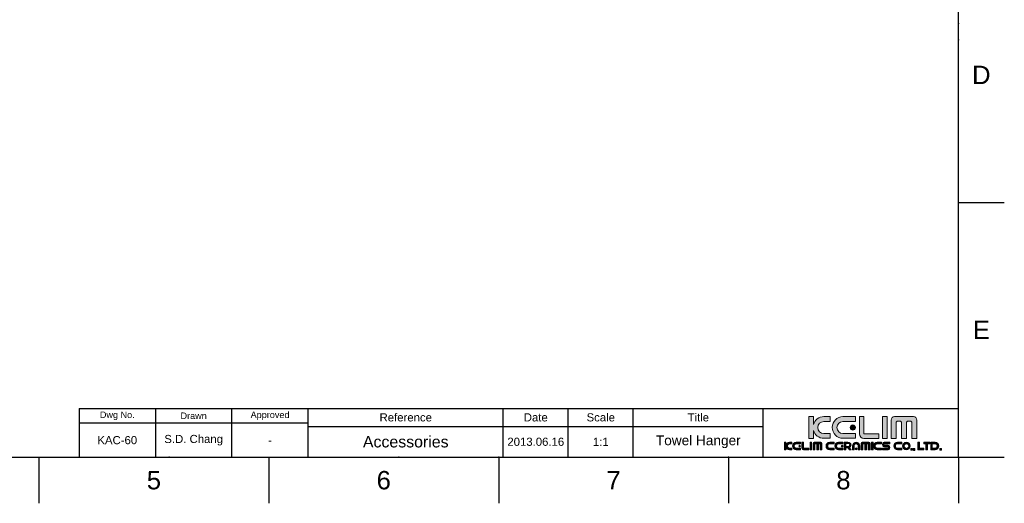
# Model space of a CAD drawing. Header units: millimetres. Extents: x 580 to 2065, y -13 to 1037.
# Tile 2 of 3: x 1307 to 2065, y -13 to 358. Entities that reach past the tile are written whole.
import ezdxf

# ---------------------------------------------------------------- set-up
doc = ezdxf.new("R2010")
doc.units = ezdxf.units.MM
doc.header["$LTSCALE"] = 0.1
doc.layers.add('FORM', color=7, linetype='Continuous')
doc.layers.add('TEXT', color=2, linetype='Continuous')
doc.styles.get("Standard").update_dxf_attribs({"font": 'arial_0.ttf'})

msp = doc.modelspace()

# ---------------------------------------------------------------- hatches: boundary and pattern name
at = {"layer": 'TEXT'}
h = msp.add_hatch(color=2, dxfattribs=at)
h.dxf.hatch_style = 2
edge = h.paths.add_edge_path()
edge.add_spline(control_points=[(1930.67, 40.36), (1930.67, 40.36), (1925.85, 40.36), (1925.85, 40.36), (1923.31, 40.36), (1921.27, 42.41), (1921.27, 44.93), (1921.27, 47.47), (1923.31, 49.52), (1925.85, 49.52), (1925.85, 49.52), (1930.67, 49.52), (1930.67, 49.52), (1930.67, 49.52), (1930.67, 53.3), (1930.67, 53.3), (1930.67, 53.3), (1925.91, 53.3), (1925.91, 53.3), (1922.09, 53.3), (1918.89, 50.74), (1917.91, 47.25), (1917.91, 47.25), (1917.91, 53.42), (1917.91, 53.42), (1917.91, 53.42), (1914.38, 53.42), (1914.38, 53.42), (1914.38, 53.42), (1914.38, 36.58), (1914.38, 36.58), (1914.38, 36.58), (1917.91, 36.58), (1917.91, 36.58), (1917.91, 36.58), (1917.91, 42.76), (1917.91, 42.76), (1918.89, 39.26), (1922.09, 36.69), (1925.91, 36.69), (1925.91, 36.69), (1930.67, 36.69), (1930.67, 36.69), (1930.67, 36.69), (1930.67, 40.36), (1930.67, 40.36)], knot_values=[0, 0, 0, 0, 1, 1, 1, 2, 2, 2, 3, 3, 3, 4, 4, 4, 5, 5, 5, 6, 6, 6, 7, 7, 7, 8, 8, 8, 9, 9, 9, 10, 10, 10, 11, 11, 11, 12, 12, 12, 13, 13, 13, 14, 14, 14, 15, 15, 15, 15], degree=3, periodic=0)
h = msp.add_hatch(color=256, dxfattribs=at)
h.dxf.hatch_style = 2
edge = h.paths.add_edge_path()
edge.add_spline(control_points=[(1940.63, 36.69), (1940.63, 36.69), (1950.23, 36.69), (1950.23, 36.69), (1950.23, 36.69), (1950.23, 40.36), (1950.23, 40.36), (1950.23, 40.36), (1940.57, 40.36), (1940.57, 40.36), (1938.04, 40.36), (1936, 42.41), (1936, 44.93), (1936, 47.47), (1938.04, 49.52), (1940.57, 49.52), (1940.57, 49.52), (1950.23, 49.52), (1950.23, 49.52), (1950.23, 49.52), (1950.23, 53.3), (1950.23, 53.3), (1950.23, 53.3), (1940.63, 53.3), (1940.63, 53.3), (1936.04, 53.3), (1932.33, 49.59), (1932.33, 45), (1932.33, 40.41), (1936.04, 36.69), (1940.63, 36.69)], knot_values=[0, 0, 0, 0, 1, 1, 1, 2, 2, 2, 3, 3, 3, 4, 4, 4, 5, 5, 5, 6, 6, 6, 7, 7, 7, 8, 8, 8, 9, 9, 9, 10, 10, 10, 10], degree=3, periodic=0)
h = msp.add_hatch(color=2, dxfattribs=at)
h.dxf.hatch_style = 2
edge = h.paths.add_edge_path()
edge.add_spline(control_points=[(1956.74, 36.56), (1956.74, 36.56), (1968.09, 36.56), (1968.09, 36.56), (1968.09, 36.56), (1968.09, 40.1), (1968.09, 40.1), (1968.09, 40.1), (1956.77, 40.1), (1956.77, 40.1), (1956.77, 40.1), (1956.75, 40.06), (1956.75, 40.06), (1956.75, 40.06), (1956.75, 53.42), (1956.75, 53.42), (1956.75, 53.42), (1953.22, 53.42), (1953.22, 53.42), (1953.22, 53.42), (1953.22, 40.1), (1953.22, 40.1), (1953.22, 40.1), (1953.21, 40.11), (1953.21, 40.11), (1953.21, 38.15), (1954.8, 36.55), (1956.77, 36.55), (1956.77, 36.55), (1956.74, 36.56), (1956.74, 36.56)], knot_values=[0, 0, 0, 0, 1, 1, 1, 2, 2, 2, 3, 3, 3, 4, 4, 4, 5, 5, 5, 6, 6, 6, 7, 7, 7, 8, 8, 8, 9, 9, 9, 10, 10, 10, 10], degree=3, periodic=0)
h = msp.add_hatch(color=2, dxfattribs=at)
h.dxf.hatch_style = 2
h.paths.add_polyline_path([(1974.57, 53.42), (1971.03, 53.42), (1971.03, 36.58), (1974.57, 36.58)])
h = msp.add_hatch(color=2, dxfattribs=at)
h.dxf.hatch_style = 2
edge = h.paths.add_edge_path()
edge.add_spline(control_points=[(1994.75, 53.34), (1994.75, 53.34), (1980.37, 53.34), (1980.37, 53.34), (1978.89, 53.34), (1977.69, 52.15), (1977.69, 50.68), (1977.69, 50.68), (1977.69, 36.6), (1977.69, 36.6), (1977.69, 36.6), (1981.51, 36.6), (1981.51, 36.6), (1981.51, 36.6), (1981.51, 48.94), (1981.51, 48.94), (1981.51, 48.94), (1982.31, 49.74), (1982.31, 49.74), (1982.31, 49.74), (1984.87, 49.74), (1984.87, 49.74), (1984.87, 49.74), (1985.67, 48.94), (1985.67, 48.94), (1985.67, 48.94), (1985.67, 36.6), (1985.67, 36.6), (1985.67, 36.6), (1989.36, 36.6), (1989.36, 36.6), (1989.36, 36.6), (1989.36, 48.94), (1989.36, 48.94), (1989.36, 48.94), (1990.17, 49.74), (1990.17, 49.74), (1990.17, 49.74), (1992.72, 49.74), (1992.72, 49.74), (1992.72, 49.74), (1993.51, 48.94), (1993.51, 48.94), (1993.51, 48.94), (1993.51, 36.6), (1993.51, 36.6), (1993.51, 36.6), (1997.43, 36.6), (1997.43, 36.6), (1997.43, 36.6), (1997.43, 50.68), (1997.43, 50.68), (1997.43, 52.15), (1996.23, 53.34), (1994.75, 53.34)], knot_values=[0, 0, 0, 0, 1, 1, 1, 2, 2, 2, 3, 3, 3, 4, 4, 4, 5, 5, 5, 6, 6, 6, 7, 7, 7, 8, 8, 8, 9, 9, 9, 10, 10, 10, 11, 11, 11, 12, 12, 12, 13, 13, 13, 14, 14, 14, 15, 15, 15, 16, 16, 16, 17, 17, 17, 18, 18, 18, 18], degree=3, periodic=0)
h = msp.add_hatch(color=2, dxfattribs=at)
h.dxf.hatch_style = 2
edge = h.paths.add_edge_path()
edge.add_spline(control_points=[(1946.18, 44.93), (1946.18, 43.83), (1947.08, 42.93), (1948.18, 42.93), (1949.29, 42.93), (1950.19, 43.83), (1950.19, 44.93), (1950.19, 46.05), (1949.29, 46.94), (1948.18, 46.94), (1947.08, 46.94), (1946.18, 46.05), (1946.18, 44.93)], knot_values=[0, 0, 0, 0, 1, 1, 1, 2, 2, 2, 3, 3, 3, 4, 4, 4, 4], degree=3, periodic=0)
h = msp.add_hatch(color=2, dxfattribs=at)
h.dxf.hatch_style = 2
edge = h.paths.add_edge_path()
edge.add_spline(control_points=[(1896.76, 31.5), (1896.76, 31.5), (1896.76, 33.66), (1896.76, 33.66), (1896.76, 33.66), (1895.53, 33.66), (1895.53, 33.66), (1895.53, 33.66), (1895.53, 27.78), (1895.53, 27.78), (1895.53, 27.78), (1896.76, 27.78), (1896.76, 27.78), (1896.76, 27.78), (1896.76, 29.95), (1896.76, 29.95), (1897.09, 28.73), (1898.21, 27.83), (1899.55, 27.83), (1899.55, 27.83), (1901.21, 27.83), (1901.21, 27.83), (1901.21, 27.83), (1901.21, 29.1), (1901.21, 29.1), (1901.21, 29.1), (1899.53, 29.1), (1899.53, 29.1), (1898.64, 29.1), (1897.93, 29.82), (1897.93, 30.7), (1897.93, 31.59), (1898.64, 32.3), (1899.53, 32.3), (1899.53, 32.3), (1901.21, 32.3), (1901.21, 32.3), (1901.21, 32.3), (1901.21, 33.62), (1901.21, 33.62), (1901.21, 33.62), (1899.55, 33.62), (1899.55, 33.62), (1898.21, 33.62), (1897.09, 32.72), (1896.76, 31.5)], knot_values=[0, 0, 0, 0, 1, 1, 1, 2, 2, 2, 3, 3, 3, 4, 4, 4, 5, 5, 5, 6, 6, 6, 7, 7, 7, 8, 8, 8, 9, 9, 9, 10, 10, 10, 11, 11, 11, 12, 12, 12, 13, 13, 13, 14, 14, 14, 15, 15, 15, 15], degree=3, periodic=0)
h = msp.add_hatch(color=2, dxfattribs=at)
h.dxf.hatch_style = 2
edge = h.paths.add_edge_path()
edge.add_spline(control_points=[(1901.78, 30.72), (1901.78, 29.12), (1903.08, 27.83), (1904.68, 27.83), (1904.68, 27.83), (1908.03, 27.83), (1908.03, 27.83), (1908.03, 27.83), (1908.03, 29.1), (1908.03, 29.1), (1908.03, 29.1), (1904.66, 29.1), (1904.66, 29.1), (1903.78, 29.1), (1903.06, 29.82), (1903.06, 30.7), (1903.06, 31.59), (1903.78, 32.3), (1904.66, 32.3), (1904.66, 32.3), (1908.03, 32.3), (1908.03, 32.3), (1908.03, 32.3), (1908.03, 33.62), (1908.03, 33.62), (1908.03, 33.62), (1904.68, 33.62), (1904.68, 33.62), (1903.08, 33.62), (1901.78, 32.32), (1901.78, 30.72)], knot_values=[0, 0, 0, 0, 1, 1, 1, 2, 2, 2, 3, 3, 3, 4, 4, 4, 5, 5, 5, 6, 6, 6, 7, 7, 7, 8, 8, 8, 9, 9, 9, 10, 10, 10, 10], degree=3, periodic=0)
h = msp.add_hatch(color=2, dxfattribs=at)
h.dxf.hatch_style = 2
edge = h.paths.add_edge_path()
edge.add_spline(control_points=[(1906.62, 30.7), (1906.62, 30.31), (1906.93, 30), (1907.31, 30), (1907.7, 30), (1908.01, 30.31), (1908.01, 30.7), (1908.01, 31.09), (1907.7, 31.4), (1907.31, 31.4), (1906.93, 31.4), (1906.62, 31.09), (1906.62, 30.7)], knot_values=[0, 0, 0, 0, 1, 1, 1, 2, 2, 2, 3, 3, 3, 4, 4, 4, 4], degree=3, periodic=0)
h = msp.add_hatch(color=2, dxfattribs=at)
h.dxf.hatch_style = 2
edge = h.paths.add_edge_path()
edge.add_spline(control_points=[(1910.3, 29), (1910.3, 29), (1910.3, 33.66), (1910.3, 33.66), (1910.3, 33.66), (1909.07, 33.66), (1909.07, 33.66), (1909.07, 33.66), (1909.07, 29.01), (1909.07, 29.01), (1909.07, 29.01), (1909.07, 29.02), (1909.07, 29.02), (1909.07, 28.33), (1909.62, 27.78), (1910.31, 27.78), (1910.31, 27.78), (1910.3, 27.78), (1910.3, 27.78), (1910.3, 27.78), (1914.26, 27.78), (1914.26, 27.78), (1914.26, 27.78), (1914.26, 29.01), (1914.26, 29.01), (1914.26, 29.01), (1910.31, 29.01), (1910.31, 29.01), (1910.31, 29.01), (1910.3, 29), (1910.3, 29)], knot_values=[0, 0, 0, 0, 1, 1, 1, 2, 2, 2, 3, 3, 3, 4, 4, 4, 5, 5, 5, 6, 6, 6, 7, 7, 7, 8, 8, 8, 9, 9, 9, 10, 10, 10, 10], degree=3, periodic=0)
h = msp.add_hatch(color=2, dxfattribs=at)
h.dxf.hatch_style = 2
h.paths.add_polyline_path([(1915.28, 27.78), (1916.52, 27.78), (1916.52, 33.66), (1915.28, 33.66)])
h = msp.add_hatch(color=2, dxfattribs=at)
h.dxf.hatch_style = 2
edge = h.paths.add_edge_path()
edge.add_spline(control_points=[(1923.56, 33.63), (1923.56, 33.63), (1918.54, 33.63), (1918.54, 33.63), (1918.02, 33.63), (1917.61, 33.22), (1917.61, 32.7), (1917.61, 32.7), (1917.61, 27.79), (1917.61, 27.79), (1917.61, 27.79), (1918.94, 27.79), (1918.94, 27.79), (1918.94, 27.79), (1918.94, 32.1), (1918.94, 32.1), (1918.94, 32.1), (1919.22, 32.38), (1919.22, 32.38), (1919.22, 32.38), (1920.11, 32.38), (1920.11, 32.38), (1920.11, 32.38), (1920.39, 32.1), (1920.39, 32.1), (1920.39, 32.1), (1920.39, 27.79), (1920.39, 27.79), (1920.39, 27.79), (1921.68, 27.79), (1921.68, 27.79), (1921.68, 27.79), (1921.68, 32.1), (1921.68, 32.1), (1921.68, 32.1), (1921.96, 32.38), (1921.96, 32.38), (1921.96, 32.38), (1922.85, 32.38), (1922.85, 32.38), (1922.85, 32.38), (1923.12, 32.1), (1923.12, 32.1), (1923.12, 32.1), (1923.12, 27.79), (1923.12, 27.79), (1923.12, 27.79), (1924.49, 27.79), (1924.49, 27.79), (1924.49, 27.79), (1924.49, 32.7), (1924.49, 32.7), (1924.49, 33.22), (1924.07, 33.63), (1923.56, 33.63)], knot_values=[0, 0, 0, 0, 1, 1, 1, 2, 2, 2, 3, 3, 3, 4, 4, 4, 5, 5, 5, 6, 6, 6, 7, 7, 7, 8, 8, 8, 9, 9, 9, 10, 10, 10, 11, 11, 11, 12, 12, 12, 13, 13, 13, 14, 14, 14, 15, 15, 15, 16, 16, 16, 17, 17, 17, 18, 18, 18, 18], degree=3, periodic=0)
h = msp.add_hatch(color=2, dxfattribs=at)
h.dxf.hatch_style = 2
edge = h.paths.add_edge_path()
edge.add_spline(control_points=[(1927.57, 30.72), (1927.57, 29.12), (1928.86, 27.83), (1930.46, 27.83), (1930.46, 27.83), (1933.81, 27.83), (1933.81, 27.83), (1933.81, 27.83), (1933.81, 29.1), (1933.81, 29.1), (1933.81, 29.1), (1930.44, 29.1), (1930.44, 29.1), (1929.56, 29.1), (1928.85, 29.82), (1928.85, 30.7), (1928.85, 31.59), (1929.56, 32.3), (1930.44, 32.3), (1930.44, 32.3), (1933.81, 32.3), (1933.81, 32.3), (1933.81, 32.3), (1933.81, 33.62), (1933.81, 33.62), (1933.81, 33.62), (1930.46, 33.62), (1930.46, 33.62), (1928.86, 33.62), (1927.57, 32.32), (1927.57, 30.72)], knot_values=[0, 0, 0, 0, 1, 1, 1, 2, 2, 2, 3, 3, 3, 4, 4, 4, 5, 5, 5, 6, 6, 6, 7, 7, 7, 8, 8, 8, 9, 9, 9, 10, 10, 10, 10], degree=3, periodic=0)
h = msp.add_hatch(color=2, dxfattribs=at)
h.dxf.hatch_style = 2
edge = h.paths.add_edge_path()
edge.add_spline(control_points=[(1934.39, 30.72), (1934.39, 29.12), (1935.68, 27.83), (1937.29, 27.83), (1937.29, 27.83), (1940.63, 27.83), (1940.63, 27.83), (1940.63, 27.83), (1940.63, 29.1), (1940.63, 29.1), (1940.63, 29.1), (1937.26, 29.1), (1937.26, 29.1), (1936.38, 29.1), (1935.67, 29.82), (1935.67, 30.7), (1935.67, 31.59), (1936.38, 32.3), (1937.26, 32.3), (1937.26, 32.3), (1940.63, 32.3), (1940.63, 32.3), (1940.63, 32.3), (1940.63, 33.62), (1940.63, 33.62), (1940.63, 33.62), (1937.29, 33.62), (1937.29, 33.62), (1935.68, 33.62), (1934.39, 32.32), (1934.39, 30.72)], knot_values=[0, 0, 0, 0, 1, 1, 1, 2, 2, 2, 3, 3, 3, 4, 4, 4, 5, 5, 5, 6, 6, 6, 7, 7, 7, 8, 8, 8, 9, 9, 9, 10, 10, 10, 10], degree=3, periodic=0)
h = msp.add_hatch(color=2, dxfattribs=at)
h.dxf.hatch_style = 2
edge = h.paths.add_edge_path()
edge.add_spline(control_points=[(1939.22, 30.7), (1939.22, 30.31), (1939.53, 30), (1939.92, 30), (1940.3, 30), (1940.62, 30.31), (1940.62, 30.7), (1940.62, 31.09), (1940.3, 31.4), (1939.92, 31.4), (1939.53, 31.4), (1939.22, 31.09), (1939.22, 30.7)], knot_values=[0, 0, 0, 0, 1, 1, 1, 2, 2, 2, 3, 3, 3, 4, 4, 4, 4], degree=3, periodic=0)
h = msp.add_hatch(color=2, dxfattribs=at)
h.dxf.hatch_style = 2
edge = h.paths.add_edge_path()
edge.add_spline(control_points=[(1946.86, 31.49), (1946.86, 32.69), (1945.76, 33.66), (1944.41, 33.66), (1944.41, 33.66), (1942.81, 33.66), (1942.81, 33.66), (1942.81, 33.66), (1941.58, 33.66), (1941.58, 33.66), (1941.58, 33.66), (1941.58, 32.7), (1941.58, 32.7), (1941.58, 32.7), (1941.58, 30.32), (1941.58, 30.32), (1941.58, 30.32), (1941.58, 29.33), (1941.58, 29.33), (1941.58, 29.33), (1941.58, 27.78), (1941.58, 27.78), (1941.58, 27.78), (1942.81, 27.78), (1942.81, 27.78), (1942.81, 27.78), (1942.81, 29.33), (1942.81, 29.33), (1942.81, 29.33), (1944.31, 29.33), (1944.31, 29.33), (1944.31, 29.33), (1945.62, 27.78), (1945.62, 27.78), (1945.62, 27.78), (1946.85, 27.78), (1946.85, 27.78), (1946.85, 27.78), (1945.39, 29.51), (1945.39, 29.51), (1946.25, 29.84), (1946.86, 30.61), (1946.86, 31.49)], knot_values=[0, 0, 0, 0, 1, 1, 1, 2, 2, 2, 3, 3, 3, 4, 4, 4, 5, 5, 5, 6, 6, 6, 7, 7, 7, 8, 8, 8, 9, 9, 9, 10, 10, 10, 11, 11, 11, 12, 12, 12, 13, 13, 13, 14, 14, 14, 14], degree=3, periodic=0)
edge = h.paths.add_edge_path()
edge.add_spline(control_points=[(1944.43, 30.32), (1944.43, 30.32), (1942.81, 30.32), (1942.81, 30.32), (1942.81, 30.32), (1942.81, 32.7), (1942.81, 32.7), (1942.81, 32.7), (1944.43, 32.7), (1944.43, 32.7), (1945.17, 32.7), (1945.78, 32.17), (1945.78, 31.51), (1945.78, 30.85), (1945.17, 30.32), (1944.43, 30.32)], knot_values=[0, 0, 0, 0, 1, 1, 1, 2, 2, 2, 3, 3, 3, 4, 4, 4, 5, 5, 5, 5], degree=3, periodic=0)
h = msp.add_hatch(color=2, dxfattribs=at)
h.dxf.hatch_style = 2
edge = h.paths.add_edge_path()
edge.add_spline(control_points=[(1950.74, 33.62), (1949.15, 33.62), (1947.85, 32.42), (1947.85, 30.93), (1947.85, 30.93), (1947.85, 27.83), (1947.85, 27.83), (1947.85, 27.83), (1949.13, 27.83), (1949.13, 27.83), (1949.13, 27.83), (1949.13, 30.95), (1949.13, 30.95), (1949.13, 31.77), (1949.84, 32.43), (1950.72, 32.43), (1951.61, 32.43), (1952.32, 31.77), (1952.32, 30.95), (1952.32, 30.95), (1952.32, 27.83), (1952.32, 27.83), (1952.32, 27.83), (1953.64, 27.83), (1953.64, 27.83), (1953.64, 27.83), (1953.64, 30.93), (1953.64, 30.93), (1953.64, 32.42), (1952.35, 33.62), (1950.74, 33.62)], knot_values=[0, 0, 0, 0, 1, 1, 1, 2, 2, 2, 3, 3, 3, 4, 4, 4, 5, 5, 5, 6, 6, 6, 7, 7, 7, 8, 8, 8, 9, 9, 9, 10, 10, 10, 10], degree=3, periodic=0)
h = msp.add_hatch(color=2, dxfattribs=at)
h.dxf.hatch_style = 2
edge = h.paths.add_edge_path()
edge.add_spline(control_points=[(1960.49, 33.63), (1960.49, 33.63), (1955.48, 33.63), (1955.48, 33.63), (1954.96, 33.63), (1954.54, 33.22), (1954.54, 32.7), (1954.54, 32.7), (1954.54, 27.79), (1954.54, 27.79), (1954.54, 27.79), (1955.88, 27.79), (1955.88, 27.79), (1955.88, 27.79), (1955.88, 32.1), (1955.88, 32.1), (1955.88, 32.1), (1956.15, 32.38), (1956.15, 32.38), (1956.15, 32.38), (1957.05, 32.38), (1957.05, 32.38), (1957.05, 32.38), (1957.32, 32.1), (1957.32, 32.1), (1957.32, 32.1), (1957.32, 27.79), (1957.32, 27.79), (1957.32, 27.79), (1958.61, 27.79), (1958.61, 27.79), (1958.61, 27.79), (1958.61, 32.1), (1958.61, 32.1), (1958.61, 32.1), (1958.89, 32.38), (1958.89, 32.38), (1958.89, 32.38), (1959.78, 32.38), (1959.78, 32.38), (1959.78, 32.38), (1960.06, 32.1), (1960.06, 32.1), (1960.06, 32.1), (1960.06, 27.79), (1960.06, 27.79), (1960.06, 27.79), (1961.43, 27.79), (1961.43, 27.79), (1961.43, 27.79), (1961.43, 32.7), (1961.43, 32.7), (1961.43, 33.22), (1961.01, 33.63), (1960.49, 33.63)], knot_values=[0, 0, 0, 0, 1, 1, 1, 2, 2, 2, 3, 3, 3, 4, 4, 4, 5, 5, 5, 6, 6, 6, 7, 7, 7, 8, 8, 8, 9, 9, 9, 10, 10, 10, 11, 11, 11, 12, 12, 12, 13, 13, 13, 14, 14, 14, 15, 15, 15, 16, 16, 16, 17, 17, 17, 18, 18, 18, 18], degree=3, periodic=0)
h = msp.add_hatch(color=2, dxfattribs=at)
h.dxf.hatch_style = 2
h.paths.add_polyline_path([(1962.5, 27.78), (1963.73, 27.78), (1963.73, 33.66), (1962.5, 33.66)])
h = msp.add_hatch(color=2, dxfattribs=at)
h.dxf.hatch_style = 2
edge = h.paths.add_edge_path()
edge.add_spline(control_points=[(1964.1, 30.72), (1964.1, 29.12), (1965.39, 27.83), (1966.99, 27.83), (1966.99, 27.83), (1970.34, 27.83), (1970.34, 27.83), (1970.34, 27.83), (1970.34, 29.1), (1970.34, 29.1), (1970.34, 29.1), (1966.97, 29.1), (1966.97, 29.1), (1966.09, 29.1), (1965.37, 29.82), (1965.37, 30.7), (1965.37, 31.59), (1966.09, 32.3), (1966.97, 32.3), (1966.97, 32.3), (1970.34, 32.3), (1970.34, 32.3), (1970.34, 32.3), (1970.34, 33.62), (1970.34, 33.62), (1970.34, 33.62), (1966.99, 33.62), (1966.99, 33.62), (1965.39, 33.62), (1964.1, 32.32), (1964.1, 30.72)], knot_values=[0, 0, 0, 0, 1, 1, 1, 2, 2, 2, 3, 3, 3, 4, 4, 4, 5, 5, 5, 6, 6, 6, 7, 7, 7, 8, 8, 8, 9, 9, 9, 10, 10, 10, 10], degree=3, periodic=0)
h = msp.add_hatch(color=2, dxfattribs=at)
h.dxf.hatch_style = 2
edge = h.paths.add_edge_path()
edge.add_spline(control_points=[(1970.96, 31.83), (1970.96, 30.03), (1972.78, 30.19), (1972.78, 30.19), (1972.78, 30.19), (1972.83, 30.19), (1972.83, 30.19), (1972.83, 30.19), (1974.8, 30.19), (1974.8, 30.19), (1974.8, 30.19), (1975.15, 30.19), (1975.15, 30.19), (1975.15, 30.19), (1975.63, 30.11), (1975.63, 29.65), (1975.63, 29.19), (1975.32, 29.01), (1975.15, 29.01), (1975.15, 29.01), (1970.96, 29.01), (1970.96, 29.01), (1970.96, 29.01), (1970.96, 27.83), (1970.96, 27.83), (1970.96, 27.83), (1975.12, 27.83), (1975.12, 27.83), (1975.12, 27.83), (1976.67, 27.83), (1976.67, 29.62), (1976.67, 31.41), (1974.84, 31.26), (1974.84, 31.26), (1974.84, 31.26), (1974.8, 31.26), (1974.8, 31.26), (1974.8, 31.26), (1972.83, 31.26), (1972.83, 31.26), (1972.83, 31.26), (1972.48, 31.26), (1972.48, 31.26), (1972.48, 31.26), (1972, 31.34), (1972, 31.8), (1972, 32.26), (1972.31, 32.43), (1972.48, 32.43), (1972.48, 32.43), (1976.67, 32.43), (1976.67, 32.43), (1976.67, 32.43), (1976.67, 33.62), (1976.67, 33.62), (1976.67, 33.62), (1972.51, 33.62), (1972.51, 33.62), (1972.51, 33.62), (1970.96, 33.62), (1970.96, 31.83)], knot_values=[0, 0, 0, 0, 1, 1, 1, 2, 2, 2, 3, 3, 3, 4, 4, 4, 5, 5, 5, 6, 6, 6, 7, 7, 7, 8, 8, 8, 9, 9, 9, 10, 10, 10, 11, 11, 11, 12, 12, 12, 13, 13, 13, 14, 14, 14, 15, 15, 15, 16, 16, 16, 17, 17, 17, 18, 18, 18, 19, 19, 19, 20, 20, 20, 20], degree=3, periodic=0)
h = msp.add_hatch(color=2, dxfattribs=at)
h.dxf.hatch_style = 2
edge = h.paths.add_edge_path()
edge.add_spline(control_points=[(1979.65, 30.72), (1979.65, 29.12), (1980.94, 27.83), (1982.54, 27.83), (1982.54, 27.83), (1985.89, 27.83), (1985.89, 27.83), (1985.89, 27.83), (1985.89, 29.1), (1985.89, 29.1), (1985.89, 29.1), (1982.52, 29.1), (1982.52, 29.1), (1981.64, 29.1), (1980.93, 29.82), (1980.93, 30.7), (1980.93, 31.59), (1981.64, 32.3), (1982.52, 32.3), (1982.52, 32.3), (1985.89, 32.3), (1985.89, 32.3), (1985.89, 32.3), (1985.89, 33.62), (1985.89, 33.62), (1985.89, 33.62), (1982.54, 33.62), (1982.54, 33.62), (1980.94, 33.62), (1979.65, 32.32), (1979.65, 30.72)], knot_values=[0, 0, 0, 0, 1, 1, 1, 2, 2, 2, 3, 3, 3, 4, 4, 4, 5, 5, 5, 6, 6, 6, 7, 7, 7, 8, 8, 8, 9, 9, 9, 10, 10, 10, 10], degree=3, periodic=0)
h = msp.add_hatch(color=2, dxfattribs=at)
h.dxf.hatch_style = 2
edge = h.paths.add_edge_path()
edge.add_spline(control_points=[(1989.43, 33.62), (1987.83, 33.62), (1986.53, 32.32), (1986.53, 30.72), (1986.53, 29.12), (1987.83, 27.83), (1989.43, 27.83), (1991.03, 27.83), (1992.32, 29.12), (1992.32, 30.72), (1992.32, 32.32), (1991.03, 33.62), (1989.43, 33.62)], knot_values=[0, 0, 0, 0, 1, 1, 1, 2, 2, 2, 3, 3, 3, 4, 4, 4, 4], degree=3, periodic=0)
edge = h.paths.add_edge_path()
edge.add_spline(control_points=[(1989.43, 28.95), (1988.45, 28.95), (1987.66, 29.75), (1987.66, 30.72), (1987.66, 31.7), (1988.45, 32.49), (1989.43, 32.49), (1990.4, 32.49), (1991.2, 31.7), (1991.2, 30.72), (1991.2, 29.75), (1990.4, 28.95), (1989.43, 28.95)], knot_values=[0, 0, 0, 0, 1, 1, 1, 2, 2, 2, 3, 3, 3, 4, 4, 4, 4], degree=3, periodic=0)
h = msp.add_hatch(color=2, dxfattribs=at)
h.dxf.hatch_style = 2
h.paths.add_polyline_path([(1999.55, 33.66), (1998.31, 33.66), (1998.31, 29.02), (1998.31, 27.78), (1999.55, 27.78), (2002.86, 27.78), (2002.86, 29.02), (1999.55, 29.02)])
h = msp.add_hatch(color=2, dxfattribs=at)
h.dxf.hatch_style = 2
h.paths.add_polyline_path([(2004.41, 33.66), (2002.76, 33.66), (2002.76, 32.43), (2004.41, 32.43), (2004.41, 27.78), (2005.64, 27.78), (2005.64, 32.43), (2007.3, 32.43), (2007.3, 33.66), (2005.64, 33.66)])
h = msp.add_hatch(color=2, dxfattribs=at)
h.dxf.hatch_style = 2
edge = h.paths.add_edge_path()
edge.add_spline(control_points=[(2011.44, 33.64), (2011.44, 33.64), (2008.09, 33.64), (2008.09, 33.64), (2008.09, 33.64), (2008.09, 27.85), (2008.09, 27.85), (2008.09, 27.85), (2011.44, 27.85), (2011.44, 27.85), (2013.04, 27.85), (2014.34, 29.14), (2014.34, 30.74), (2014.34, 32.34), (2013.04, 33.64), (2011.44, 33.64)], knot_values=[0, 0, 0, 0, 1, 1, 1, 2, 2, 2, 3, 3, 3, 4, 4, 4, 5, 5, 5, 5], degree=3, periodic=0)
edge = h.paths.add_edge_path()
edge.add_spline(control_points=[(2011.46, 29.17), (2011.46, 29.17), (2009.32, 29.17), (2009.32, 29.17), (2009.32, 29.17), (2009.32, 32.36), (2009.32, 32.36), (2009.32, 32.36), (2011.46, 32.36), (2011.46, 32.36), (2012.34, 32.36), (2013.06, 31.65), (2013.06, 30.76), (2013.06, 29.88), (2012.34, 29.17), (2011.46, 29.17)], knot_values=[0, 0, 0, 0, 1, 1, 1, 2, 2, 2, 3, 3, 3, 4, 4, 4, 5, 5, 5, 5], degree=3, periodic=0)
h = msp.add_hatch(color=2, dxfattribs=at)
h.dxf.hatch_style = 2
edge = h.paths.add_edge_path()
edge.add_spline(control_points=[(1950.76, 29.27), (1950.38, 29.27), (1950.07, 28.95), (1950.07, 28.57), (1950.07, 28.18), (1950.38, 27.87), (1950.76, 27.87), (1951.15, 27.87), (1951.46, 28.18), (1951.46, 28.57), (1951.46, 28.95), (1951.15, 29.27), (1950.76, 29.27)], knot_values=[0, 0, 0, 0, 1, 1, 1, 2, 2, 2, 3, 3, 3, 4, 4, 4, 4], degree=3, periodic=0)
h = msp.add_hatch(color=2, dxfattribs=at)
h.dxf.hatch_style = 2
h.paths.add_polyline_path([(1992.8, 27.6), (1994.08, 27.6), (1994.08, 28.88), (1992.8, 28.88)])
h = msp.add_hatch(color=2, dxfattribs=at)
h.dxf.hatch_style = 2
h.paths.add_polyline_path([(1994.67, 27.6), (1995.18, 27.6), (1994.82, 27.29), (1995.59, 27.29), (1995.95, 27.6), (1995.95, 28.88), (1994.67, 28.88)])
h = msp.add_hatch(color=2, dxfattribs=at)
h.dxf.hatch_style = 2
h.paths.add_polyline_path([(2015.01, 27.6), (2016.29, 27.6), (2016.29, 28.88), (2015.01, 28.88)])

# ---------------------------------------------------------------- linework, layer by layer
for p, q in [((2029.35, 22.08), (2029.35, 1001.37)), ((2029.35, 217.94), (2064.71, 217.94)), ((615.21, 22.08), (2029.35, 22.08)), ((1322.28, 22.08), (1322.28, -13.27)), ((1499.05, 22.08), (1499.05, -13.27)), ((1675.82, 22.08), (1675.82, -13.27)), ((1852.58, 22.08), (1852.58, -13.27)), ((2029.35, 22.08), (2064.71, 22.08)), ((2029.35, 22.08), (2029.35, -13.27))]:
    msp.add_line(p, q)
for p in [(2029.35, 355.44), (2029.35, 342.94), (2029.35, 217.94), (1422.28, 22.08), (1599.05, 22.08), (1675.82, 22.08), (1852.58, 22.08)]:
    msp.add_point(p)
at = {"layer": 'FORM'}
for p, q in [((1353.1, 59.58), (2029.35, 59.58)), ((1353.1, 59.58), (1353.1, 22.08)), ((1411.85, 59.58), (1411.85, 22.08)), ((1470.6, 22.08), (1470.6, 59.58)), ((1529.35, 22.08), (1529.35, 59.58)), ((1679.35, 22.08), (1679.35, 59.58)), ((1679.35, 22.08), (1679.35, 59.58)), ((1679.35, 22.08), (1679.35, 59.58)), ((1729.35, 22.08), (1729.35, 59.58)), ((1779.35, 22.08), (1779.35, 59.58)), ((1879.35, 22.08), (1879.35, 59.58)), ((1529.35, 48.33), (1353.1, 48.33)), ((1529.35, 45.83), (1879.35, 45.83))]:
    msp.add_line(p, q, dxfattribs=at)
at = {"layer": 'TEXT', "lineweight": 0}
for points in [[(1974.57, 53.42), (1971.03, 53.42), (1971.03, 36.58), (1974.57, 36.58), (1974.57, 53.42)], [(1915.28, 27.78), (1916.52, 27.78), (1916.52, 33.66), (1915.28, 33.66), (1915.28, 27.78)], [(1962.5, 27.78), (1963.73, 27.78), (1963.73, 33.66), (1962.5, 33.66), (1962.5, 27.78)], [(1999.55, 33.66), (1998.31, 33.66), (1998.31, 29.02), (1998.31, 27.78), (1999.55, 27.78), (2002.86, 27.78), (2002.86, 29.02), (1999.55, 29.02), (1999.55, 33.66)], [(2004.41, 33.66), (2002.76, 33.66), (2002.76, 32.43), (2004.41, 32.43), (2004.41, 27.78), (2005.64, 27.78), (2005.64, 32.43), (2007.3, 32.43), (2007.3, 33.66), (2005.64, 33.66), (2004.41, 33.66)], [(1992.8, 27.6), (1994.08, 27.6), (1994.08, 28.88), (1992.8, 28.88), (1992.8, 27.6)], [(1994.67, 27.6), (1995.18, 27.6), (1994.82, 27.29), (1995.59, 27.29), (1995.95, 27.6), (1995.95, 28.88), (1994.67, 28.88), (1994.67, 27.6)], [(2015.01, 27.6), (2016.29, 27.6), (2016.29, 28.88), (2015.01, 28.88), (2015.01, 27.6)]]:
    msp.add_lwpolyline(points, dxfattribs=at)
for points, knots in [([(1930.67, 40.36), (1930.67, 40.36), (1925.85, 40.36), (1925.85, 40.36), (1923.31, 40.36), (1921.27, 42.41), (1921.27, 44.93), (1921.27, 47.47), (1923.31, 49.52), (1925.85, 49.52), (1925.85, 49.52), (1930.67, 49.52), (1930.67, 49.52), (1930.67, 49.52), (1930.67, 53.3), (1930.67, 53.3), (1930.67, 53.3), (1925.91, 53.3), (1925.91, 53.3), (1922.09, 53.3), (1918.89, 50.74), (1917.91, 47.25), (1917.91, 47.25), (1917.91, 53.42), (1917.91, 53.42), (1917.91, 53.42), (1914.38, 53.42), (1914.38, 53.42), (1914.38, 53.42), (1914.38, 36.58), (1914.38, 36.58), (1914.38, 36.58), (1917.91, 36.58), (1917.91, 36.58), (1917.91, 36.58), (1917.91, 42.76), (1917.91, 42.76), (1918.89, 39.26), (1922.09, 36.69), (1925.91, 36.69), (1925.91, 36.69), (1930.67, 36.69), (1930.67, 36.69), (1930.67, 36.69), (1930.67, 40.36), (1930.67, 40.36)], [0, 0, 0, 0, 1, 1, 1, 2, 2, 2, 3, 3, 3, 4, 4, 4, 5, 5, 5, 6, 6, 6, 7, 7, 7, 8, 8, 8, 9, 9, 9, 10, 10, 10, 11, 11, 11, 12, 12, 12, 13, 13, 13, 14, 14, 14, 15, 15, 15, 15]), ([(1940.63, 36.69), (1940.63, 36.69), (1950.23, 36.69), (1950.23, 36.69), (1950.23, 36.69), (1950.23, 40.36), (1950.23, 40.36), (1950.23, 40.36), (1940.57, 40.36), (1940.57, 40.36), (1938.04, 40.36), (1936, 42.41), (1936, 44.93), (1936, 47.47), (1938.04, 49.52), (1940.57, 49.52), (1940.57, 49.52), (1950.23, 49.52), (1950.23, 49.52), (1950.23, 49.52), (1950.23, 53.3), (1950.23, 53.3), (1950.23, 53.3), (1940.63, 53.3), (1940.63, 53.3), (1936.04, 53.3), (1932.33, 49.59), (1932.33, 45), (1932.33, 40.41), (1936.04, 36.69), (1940.63, 36.69)], [0, 0, 0, 0, 1, 1, 1, 2, 2, 2, 3, 3, 3, 4, 4, 4, 5, 5, 5, 6, 6, 6, 7, 7, 7, 8, 8, 8, 9, 9, 9, 10, 10, 10, 10]), ([(1956.74, 36.56), (1956.74, 36.56), (1968.09, 36.56), (1968.09, 36.56), (1968.09, 36.56), (1968.09, 40.1), (1968.09, 40.1), (1968.09, 40.1), (1956.77, 40.1), (1956.77, 40.1), (1956.77, 40.1), (1956.75, 40.06), (1956.75, 40.06), (1956.75, 40.06), (1956.75, 53.42), (1956.75, 53.42), (1956.75, 53.42), (1953.22, 53.42), (1953.22, 53.42), (1953.22, 53.42), (1953.22, 40.1), (1953.22, 40.1), (1953.22, 40.1), (1953.21, 40.11), (1953.21, 40.11), (1953.21, 38.15), (1954.8, 36.55), (1956.77, 36.55), (1956.77, 36.55), (1956.74, 36.56), (1956.74, 36.56)], [0, 0, 0, 0, 1, 1, 1, 2, 2, 2, 3, 3, 3, 4, 4, 4, 5, 5, 5, 6, 6, 6, 7, 7, 7, 8, 8, 8, 9, 9, 9, 10, 10, 10, 10]), ([(1994.75, 53.34), (1994.75, 53.34), (1980.37, 53.34), (1980.37, 53.34), (1978.89, 53.34), (1977.69, 52.15), (1977.69, 50.68), (1977.69, 50.68), (1977.69, 36.6), (1977.69, 36.6), (1977.69, 36.6), (1981.51, 36.6), (1981.51, 36.6), (1981.51, 36.6), (1981.51, 48.94), (1981.51, 48.94), (1981.51, 48.94), (1982.31, 49.74), (1982.31, 49.74), (1982.31, 49.74), (1984.87, 49.74), (1984.87, 49.74), (1984.87, 49.74), (1985.67, 48.94), (1985.67, 48.94), (1985.67, 48.94), (1985.67, 36.6), (1985.67, 36.6), (1985.67, 36.6), (1989.36, 36.6), (1989.36, 36.6), (1989.36, 36.6), (1989.36, 48.94), (1989.36, 48.94), (1989.36, 48.94), (1990.17, 49.74), (1990.17, 49.74), (1990.17, 49.74), (1992.72, 49.74), (1992.72, 49.74), (1992.72, 49.74), (1993.51, 48.94), (1993.51, 48.94), (1993.51, 48.94), (1993.51, 36.6), (1993.51, 36.6), (1993.51, 36.6), (1997.43, 36.6), (1997.43, 36.6), (1997.43, 36.6), (1997.43, 50.68), (1997.43, 50.68), (1997.43, 52.15), (1996.23, 53.34), (1994.75, 53.34)], [0, 0, 0, 0, 1, 1, 1, 2, 2, 2, 3, 3, 3, 4, 4, 4, 5, 5, 5, 6, 6, 6, 7, 7, 7, 8, 8, 8, 9, 9, 9, 10, 10, 10, 11, 11, 11, 12, 12, 12, 13, 13, 13, 14, 14, 14, 15, 15, 15, 16, 16, 16, 17, 17, 17, 18, 18, 18, 18]), ([(1946.18, 44.93), (1946.18, 43.83), (1947.08, 42.93), (1948.18, 42.93), (1949.29, 42.93), (1950.19, 43.83), (1950.19, 44.93), (1950.19, 46.05), (1949.29, 46.94), (1948.18, 46.94), (1947.08, 46.94), (1946.18, 46.05), (1946.18, 44.93)], [0, 0, 0, 0, 1, 1, 1, 2, 2, 2, 3, 3, 3, 4, 4, 4, 4]), ([(1896.76, 31.5), (1896.76, 31.5), (1896.76, 33.66), (1896.76, 33.66), (1896.76, 33.66), (1895.53, 33.66), (1895.53, 33.66), (1895.53, 33.66), (1895.53, 27.78), (1895.53, 27.78), (1895.53, 27.78), (1896.76, 27.78), (1896.76, 27.78), (1896.76, 27.78), (1896.76, 29.95), (1896.76, 29.95), (1897.09, 28.73), (1898.21, 27.83), (1899.55, 27.83), (1899.55, 27.83), (1901.21, 27.83), (1901.21, 27.83), (1901.21, 27.83), (1901.21, 29.1), (1901.21, 29.1), (1901.21, 29.1), (1899.53, 29.1), (1899.53, 29.1), (1898.64, 29.1), (1897.93, 29.82), (1897.93, 30.7), (1897.93, 31.59), (1898.64, 32.3), (1899.53, 32.3), (1899.53, 32.3), (1901.21, 32.3), (1901.21, 32.3), (1901.21, 32.3), (1901.21, 33.62), (1901.21, 33.62), (1901.21, 33.62), (1899.55, 33.62), (1899.55, 33.62), (1898.21, 33.62), (1897.09, 32.72), (1896.76, 31.5)], [0, 0, 0, 0, 1, 1, 1, 2, 2, 2, 3, 3, 3, 4, 4, 4, 5, 5, 5, 6, 6, 6, 7, 7, 7, 8, 8, 8, 9, 9, 9, 10, 10, 10, 11, 11, 11, 12, 12, 12, 13, 13, 13, 14, 14, 14, 15, 15, 15, 15]), ([(1901.78, 30.72), (1901.78, 29.12), (1903.08, 27.83), (1904.68, 27.83), (1904.68, 27.83), (1908.03, 27.83), (1908.03, 27.83), (1908.03, 27.83), (1908.03, 29.1), (1908.03, 29.1), (1908.03, 29.1), (1904.66, 29.1), (1904.66, 29.1), (1903.78, 29.1), (1903.06, 29.82), (1903.06, 30.7), (1903.06, 31.59), (1903.78, 32.3), (1904.66, 32.3), (1904.66, 32.3), (1908.03, 32.3), (1908.03, 32.3), (1908.03, 32.3), (1908.03, 33.62), (1908.03, 33.62), (1908.03, 33.62), (1904.68, 33.62), (1904.68, 33.62), (1903.08, 33.62), (1901.78, 32.32), (1901.78, 30.72)], [0, 0, 0, 0, 1, 1, 1, 2, 2, 2, 3, 3, 3, 4, 4, 4, 5, 5, 5, 6, 6, 6, 7, 7, 7, 8, 8, 8, 9, 9, 9, 10, 10, 10, 10]), ([(1906.62, 30.7), (1906.62, 30.31), (1906.93, 30), (1907.31, 30), (1907.7, 30), (1908.01, 30.31), (1908.01, 30.7), (1908.01, 31.09), (1907.7, 31.4), (1907.31, 31.4), (1906.93, 31.4), (1906.62, 31.09), (1906.62, 30.7)], [0, 0, 0, 0, 1, 1, 1, 2, 2, 2, 3, 3, 3, 4, 4, 4, 4]), ([(1910.3, 29), (1910.3, 29), (1910.3, 33.66), (1910.3, 33.66), (1910.3, 33.66), (1909.07, 33.66), (1909.07, 33.66), (1909.07, 33.66), (1909.07, 29.01), (1909.07, 29.01), (1909.07, 29.01), (1909.07, 29.02), (1909.07, 29.02), (1909.07, 28.33), (1909.62, 27.78), (1910.31, 27.78), (1910.31, 27.78), (1910.3, 27.78), (1910.3, 27.78), (1910.3, 27.78), (1914.26, 27.78), (1914.26, 27.78), (1914.26, 27.78), (1914.26, 29.01), (1914.26, 29.01), (1914.26, 29.01), (1910.31, 29.01), (1910.31, 29.01), (1910.31, 29.01), (1910.3, 29), (1910.3, 29)], [0, 0, 0, 0, 1, 1, 1, 2, 2, 2, 3, 3, 3, 4, 4, 4, 5, 5, 5, 6, 6, 6, 7, 7, 7, 8, 8, 8, 9, 9, 9, 10, 10, 10, 10]), ([(1923.56, 33.63), (1923.56, 33.63), (1918.54, 33.63), (1918.54, 33.63), (1918.02, 33.63), (1917.61, 33.22), (1917.61, 32.7), (1917.61, 32.7), (1917.61, 27.79), (1917.61, 27.79), (1917.61, 27.79), (1918.94, 27.79), (1918.94, 27.79), (1918.94, 27.79), (1918.94, 32.1), (1918.94, 32.1), (1918.94, 32.1), (1919.22, 32.38), (1919.22, 32.38), (1919.22, 32.38), (1920.11, 32.38), (1920.11, 32.38), (1920.11, 32.38), (1920.39, 32.1), (1920.39, 32.1), (1920.39, 32.1), (1920.39, 27.79), (1920.39, 27.79), (1920.39, 27.79), (1921.68, 27.79), (1921.68, 27.79), (1921.68, 27.79), (1921.68, 32.1), (1921.68, 32.1), (1921.68, 32.1), (1921.96, 32.38), (1921.96, 32.38), (1921.96, 32.38), (1922.85, 32.38), (1922.85, 32.38), (1922.85, 32.38), (1923.12, 32.1), (1923.12, 32.1), (1923.12, 32.1), (1923.12, 27.79), (1923.12, 27.79), (1923.12, 27.79), (1924.49, 27.79), (1924.49, 27.79), (1924.49, 27.79), (1924.49, 32.7), (1924.49, 32.7), (1924.49, 33.22), (1924.07, 33.63), (1923.56, 33.63)], [0, 0, 0, 0, 1, 1, 1, 2, 2, 2, 3, 3, 3, 4, 4, 4, 5, 5, 5, 6, 6, 6, 7, 7, 7, 8, 8, 8, 9, 9, 9, 10, 10, 10, 11, 11, 11, 12, 12, 12, 13, 13, 13, 14, 14, 14, 15, 15, 15, 16, 16, 16, 17, 17, 17, 18, 18, 18, 18]), ([(1927.57, 30.72), (1927.57, 29.12), (1928.86, 27.83), (1930.46, 27.83), (1930.46, 27.83), (1933.81, 27.83), (1933.81, 27.83), (1933.81, 27.83), (1933.81, 29.1), (1933.81, 29.1), (1933.81, 29.1), (1930.44, 29.1), (1930.44, 29.1), (1929.56, 29.1), (1928.85, 29.82), (1928.85, 30.7), (1928.85, 31.59), (1929.56, 32.3), (1930.44, 32.3), (1930.44, 32.3), (1933.81, 32.3), (1933.81, 32.3), (1933.81, 32.3), (1933.81, 33.62), (1933.81, 33.62), (1933.81, 33.62), (1930.46, 33.62), (1930.46, 33.62), (1928.86, 33.62), (1927.57, 32.32), (1927.57, 30.72)], [0, 0, 0, 0, 1, 1, 1, 2, 2, 2, 3, 3, 3, 4, 4, 4, 5, 5, 5, 6, 6, 6, 7, 7, 7, 8, 8, 8, 9, 9, 9, 10, 10, 10, 10]), ([(1934.39, 30.72), (1934.39, 29.12), (1935.68, 27.83), (1937.29, 27.83), (1937.29, 27.83), (1940.63, 27.83), (1940.63, 27.83), (1940.63, 27.83), (1940.63, 29.1), (1940.63, 29.1), (1940.63, 29.1), (1937.26, 29.1), (1937.26, 29.1), (1936.38, 29.1), (1935.67, 29.82), (1935.67, 30.7), (1935.67, 31.59), (1936.38, 32.3), (1937.26, 32.3), (1937.26, 32.3), (1940.63, 32.3), (1940.63, 32.3), (1940.63, 32.3), (1940.63, 33.62), (1940.63, 33.62), (1940.63, 33.62), (1937.29, 33.62), (1937.29, 33.62), (1935.68, 33.62), (1934.39, 32.32), (1934.39, 30.72)], [0, 0, 0, 0, 1, 1, 1, 2, 2, 2, 3, 3, 3, 4, 4, 4, 5, 5, 5, 6, 6, 6, 7, 7, 7, 8, 8, 8, 9, 9, 9, 10, 10, 10, 10]), ([(1939.22, 30.7), (1939.22, 30.31), (1939.53, 30), (1939.92, 30), (1940.3, 30), (1940.62, 30.31), (1940.62, 30.7), (1940.62, 31.09), (1940.3, 31.4), (1939.92, 31.4), (1939.53, 31.4), (1939.22, 31.09), (1939.22, 30.7)], [0, 0, 0, 0, 1, 1, 1, 2, 2, 2, 3, 3, 3, 4, 4, 4, 4]), ([(1946.86, 31.49), (1946.86, 32.69), (1945.76, 33.66), (1944.41, 33.66), (1944.41, 33.66), (1942.81, 33.66), (1942.81, 33.66), (1942.81, 33.66), (1941.58, 33.66), (1941.58, 33.66), (1941.58, 33.66), (1941.58, 32.7), (1941.58, 32.7), (1941.58, 32.7), (1941.58, 30.32), (1941.58, 30.32), (1941.58, 30.32), (1941.58, 29.33), (1941.58, 29.33), (1941.58, 29.33), (1941.58, 27.78), (1941.58, 27.78), (1941.58, 27.78), (1942.81, 27.78), (1942.81, 27.78), (1942.81, 27.78), (1942.81, 29.33), (1942.81, 29.33), (1942.81, 29.33), (1944.31, 29.33), (1944.31, 29.33), (1944.31, 29.33), (1945.62, 27.78), (1945.62, 27.78), (1945.62, 27.78), (1946.85, 27.78), (1946.85, 27.78), (1946.85, 27.78), (1945.39, 29.51), (1945.39, 29.51), (1946.25, 29.84), (1946.86, 30.61), (1946.86, 31.49)], [0, 0, 0, 0, 1, 1, 1, 2, 2, 2, 3, 3, 3, 4, 4, 4, 5, 5, 5, 6, 6, 6, 7, 7, 7, 8, 8, 8, 9, 9, 9, 10, 10, 10, 11, 11, 11, 12, 12, 12, 13, 13, 13, 14, 14, 14, 14]), ([(1944.43, 30.32), (1944.43, 30.32), (1942.81, 30.32), (1942.81, 30.32), (1942.81, 30.32), (1942.81, 32.7), (1942.81, 32.7), (1942.81, 32.7), (1944.43, 32.7), (1944.43, 32.7), (1945.17, 32.7), (1945.78, 32.17), (1945.78, 31.51), (1945.78, 30.85), (1945.17, 30.32), (1944.43, 30.32)], [0, 0, 0, 0, 1, 1, 1, 2, 2, 2, 3, 3, 3, 4, 4, 4, 5, 5, 5, 5]), ([(1950.74, 33.62), (1949.15, 33.62), (1947.85, 32.42), (1947.85, 30.93), (1947.85, 30.93), (1947.85, 27.83), (1947.85, 27.83), (1947.85, 27.83), (1949.13, 27.83), (1949.13, 27.83), (1949.13, 27.83), (1949.13, 30.95), (1949.13, 30.95), (1949.13, 31.77), (1949.84, 32.43), (1950.72, 32.43), (1951.61, 32.43), (1952.32, 31.77), (1952.32, 30.95), (1952.32, 30.95), (1952.32, 27.83), (1952.32, 27.83), (1952.32, 27.83), (1953.64, 27.83), (1953.64, 27.83), (1953.64, 27.83), (1953.64, 30.93), (1953.64, 30.93), (1953.64, 32.42), (1952.35, 33.62), (1950.74, 33.62)], [0, 0, 0, 0, 1, 1, 1, 2, 2, 2, 3, 3, 3, 4, 4, 4, 5, 5, 5, 6, 6, 6, 7, 7, 7, 8, 8, 8, 9, 9, 9, 10, 10, 10, 10]), ([(1960.49, 33.63), (1960.49, 33.63), (1955.48, 33.63), (1955.48, 33.63), (1954.96, 33.63), (1954.54, 33.22), (1954.54, 32.7), (1954.54, 32.7), (1954.54, 27.79), (1954.54, 27.79), (1954.54, 27.79), (1955.88, 27.79), (1955.88, 27.79), (1955.88, 27.79), (1955.88, 32.1), (1955.88, 32.1), (1955.88, 32.1), (1956.15, 32.38), (1956.15, 32.38), (1956.15, 32.38), (1957.05, 32.38), (1957.05, 32.38), (1957.05, 32.38), (1957.32, 32.1), (1957.32, 32.1), (1957.32, 32.1), (1957.32, 27.79), (1957.32, 27.79), (1957.32, 27.79), (1958.61, 27.79), (1958.61, 27.79), (1958.61, 27.79), (1958.61, 32.1), (1958.61, 32.1), (1958.61, 32.1), (1958.89, 32.38), (1958.89, 32.38), (1958.89, 32.38), (1959.78, 32.38), (1959.78, 32.38), (1959.78, 32.38), (1960.06, 32.1), (1960.06, 32.1), (1960.06, 32.1), (1960.06, 27.79), (1960.06, 27.79), (1960.06, 27.79), (1961.43, 27.79), (1961.43, 27.79), (1961.43, 27.79), (1961.43, 32.7), (1961.43, 32.7), (1961.43, 33.22), (1961.01, 33.63), (1960.49, 33.63)], [0, 0, 0, 0, 1, 1, 1, 2, 2, 2, 3, 3, 3, 4, 4, 4, 5, 5, 5, 6, 6, 6, 7, 7, 7, 8, 8, 8, 9, 9, 9, 10, 10, 10, 11, 11, 11, 12, 12, 12, 13, 13, 13, 14, 14, 14, 15, 15, 15, 16, 16, 16, 17, 17, 17, 18, 18, 18, 18]), ([(1964.1, 30.72), (1964.1, 29.12), (1965.39, 27.83), (1966.99, 27.83), (1966.99, 27.83), (1970.34, 27.83), (1970.34, 27.83), (1970.34, 27.83), (1970.34, 29.1), (1970.34, 29.1), (1970.34, 29.1), (1966.97, 29.1), (1966.97, 29.1), (1966.09, 29.1), (1965.37, 29.82), (1965.37, 30.7), (1965.37, 31.59), (1966.09, 32.3), (1966.97, 32.3), (1966.97, 32.3), (1970.34, 32.3), (1970.34, 32.3), (1970.34, 32.3), (1970.34, 33.62), (1970.34, 33.62), (1970.34, 33.62), (1966.99, 33.62), (1966.99, 33.62), (1965.39, 33.62), (1964.1, 32.32), (1964.1, 30.72)], [0, 0, 0, 0, 1, 1, 1, 2, 2, 2, 3, 3, 3, 4, 4, 4, 5, 5, 5, 6, 6, 6, 7, 7, 7, 8, 8, 8, 9, 9, 9, 10, 10, 10, 10]), ([(1970.96, 31.83), (1970.96, 30.03), (1972.78, 30.19), (1972.78, 30.19), (1972.78, 30.19), (1972.83, 30.19), (1972.83, 30.19), (1972.83, 30.19), (1974.8, 30.19), (1974.8, 30.19), (1974.8, 30.19), (1975.15, 30.19), (1975.15, 30.19), (1975.15, 30.19), (1975.63, 30.11), (1975.63, 29.65), (1975.63, 29.19), (1975.32, 29.01), (1975.15, 29.01), (1975.15, 29.01), (1970.96, 29.01), (1970.96, 29.01), (1970.96, 29.01), (1970.96, 27.83), (1970.96, 27.83), (1970.96, 27.83), (1975.12, 27.83), (1975.12, 27.83), (1975.12, 27.83), (1976.67, 27.83), (1976.67, 29.62), (1976.67, 31.41), (1974.84, 31.26), (1974.84, 31.26), (1974.84, 31.26), (1974.8, 31.26), (1974.8, 31.26), (1974.8, 31.26), (1972.83, 31.26), (1972.83, 31.26), (1972.83, 31.26), (1972.48, 31.26), (1972.48, 31.26), (1972.48, 31.26), (1972, 31.34), (1972, 31.8), (1972, 32.26), (1972.31, 32.43), (1972.48, 32.43), (1972.48, 32.43), (1976.67, 32.43), (1976.67, 32.43), (1976.67, 32.43), (1976.67, 33.62), (1976.67, 33.62), (1976.67, 33.62), (1972.51, 33.62), (1972.51, 33.62), (1972.51, 33.62), (1970.96, 33.62), (1970.96, 31.83)], [0, 0, 0, 0, 1, 1, 1, 2, 2, 2, 3, 3, 3, 4, 4, 4, 5, 5, 5, 6, 6, 6, 7, 7, 7, 8, 8, 8, 9, 9, 9, 10, 10, 10, 11, 11, 11, 12, 12, 12, 13, 13, 13, 14, 14, 14, 15, 15, 15, 16, 16, 16, 17, 17, 17, 18, 18, 18, 19, 19, 19, 20, 20, 20, 20]), ([(1979.65, 30.72), (1979.65, 29.12), (1980.94, 27.83), (1982.54, 27.83), (1982.54, 27.83), (1985.89, 27.83), (1985.89, 27.83), (1985.89, 27.83), (1985.89, 29.1), (1985.89, 29.1), (1985.89, 29.1), (1982.52, 29.1), (1982.52, 29.1), (1981.64, 29.1), (1980.93, 29.82), (1980.93, 30.7), (1980.93, 31.59), (1981.64, 32.3), (1982.52, 32.3), (1982.52, 32.3), (1985.89, 32.3), (1985.89, 32.3), (1985.89, 32.3), (1985.89, 33.62), (1985.89, 33.62), (1985.89, 33.62), (1982.54, 33.62), (1982.54, 33.62), (1980.94, 33.62), (1979.65, 32.32), (1979.65, 30.72)], [0, 0, 0, 0, 1, 1, 1, 2, 2, 2, 3, 3, 3, 4, 4, 4, 5, 5, 5, 6, 6, 6, 7, 7, 7, 8, 8, 8, 9, 9, 9, 10, 10, 10, 10]), ([(1989.43, 33.62), (1987.83, 33.62), (1986.53, 32.32), (1986.53, 30.72), (1986.53, 29.12), (1987.83, 27.83), (1989.43, 27.83), (1991.03, 27.83), (1992.32, 29.12), (1992.32, 30.72), (1992.32, 32.32), (1991.03, 33.62), (1989.43, 33.62)], [0, 0, 0, 0, 1, 1, 1, 2, 2, 2, 3, 3, 3, 4, 4, 4, 4]), ([(1989.43, 28.95), (1988.45, 28.95), (1987.66, 29.75), (1987.66, 30.72), (1987.66, 31.7), (1988.45, 32.49), (1989.43, 32.49), (1990.4, 32.49), (1991.2, 31.7), (1991.2, 30.72), (1991.2, 29.75), (1990.4, 28.95), (1989.43, 28.95)], [0, 0, 0, 0, 1, 1, 1, 2, 2, 2, 3, 3, 3, 4, 4, 4, 4]), ([(2011.44, 33.64), (2011.44, 33.64), (2008.09, 33.64), (2008.09, 33.64), (2008.09, 33.64), (2008.09, 27.85), (2008.09, 27.85), (2008.09, 27.85), (2011.44, 27.85), (2011.44, 27.85), (2013.04, 27.85), (2014.34, 29.14), (2014.34, 30.74), (2014.34, 32.34), (2013.04, 33.64), (2011.44, 33.64)], [0, 0, 0, 0, 1, 1, 1, 2, 2, 2, 3, 3, 3, 4, 4, 4, 5, 5, 5, 5]), ([(2011.46, 29.17), (2011.46, 29.17), (2009.32, 29.17), (2009.32, 29.17), (2009.32, 29.17), (2009.32, 32.36), (2009.32, 32.36), (2009.32, 32.36), (2011.46, 32.36), (2011.46, 32.36), (2012.34, 32.36), (2013.06, 31.65), (2013.06, 30.76), (2013.06, 29.88), (2012.34, 29.17), (2011.46, 29.17)], [0, 0, 0, 0, 1, 1, 1, 2, 2, 2, 3, 3, 3, 4, 4, 4, 5, 5, 5, 5]), ([(1950.76, 29.27), (1950.38, 29.27), (1950.07, 28.95), (1950.07, 28.57), (1950.07, 28.18), (1950.38, 27.87), (1950.76, 27.87), (1951.15, 27.87), (1951.46, 28.18), (1951.46, 28.57), (1951.46, 28.95), (1951.15, 29.27), (1950.76, 29.27)], [0, 0, 0, 0, 1, 1, 1, 2, 2, 2, 3, 3, 3, 4, 4, 4, 4])]:
    msp.add_open_spline(points, degree=3, knots=knots, dxfattribs=at)
at = {"layer": 'TEXT'}
msp.add_point((1470.6, 48.33), dxfattribs=at)

# ---------------------------------------------------------------- texts
at = {"char_height": 14.14, "attachment_point": 5}
for s, width, insert in [('D', 10, (2047.03, 315.87)), ('E', 10, (2047.03, 120.01)), ('5', 50, (1410.66, 4.4)), ('6', 50, (1587.43, 4.4)), ('7', 50, (1764.2, 4.4)), ('8', 50, (1940.97, 4.4))]:
    msp.add_mtext_dynamic_manual_height_columns(s, width=width, gutter_width=12.5, heights=[0], dxfattribs=dict(at, insert=insert))
at = {"layer": 'TEXT', "attachment_point": 5}
for s, width, insert, char_height in [('Dwg No.', 44.2361, (1382.48, 53.96), 5), ('Drawn', 23.5, (1441.23, 53.96), 5), ('Approved', 23.5, (1499.98, 53.96), 5), ('Reference', 60, (1604.35, 52.71), 6.25), ('Date', 20, (1704.35, 52.71), 6.25), ('Scale', 20, (1754.35, 52.71), 6.25), ('Title', 40, (1829.35, 52.71), 6.25), ('KAC-60', 23.5, (1382.48, 35.21), 6.25), ('S.D. Chang', 46.4141, (1441.23, 35.21), 6.25), ('Accessories', 128.2482, (1604.35, 33.96), 8.75), ('Towel Hanger', 82.5205, (1829.35, 33.96), 7.5), ('-', 23.5, (1499.98, 35.21), 6.25), ('2013.06.16', 20, (1704.35, 33.96), 6.25), ('1:1', 20, (1754.35, 33.96), 6.25)]:
    msp.add_mtext_dynamic_manual_height_columns(s, width=width, gutter_width=12.5, heights=[0], dxfattribs=dict(at, insert=insert, char_height=char_height))

doc.saveas('drawing.dxf')
